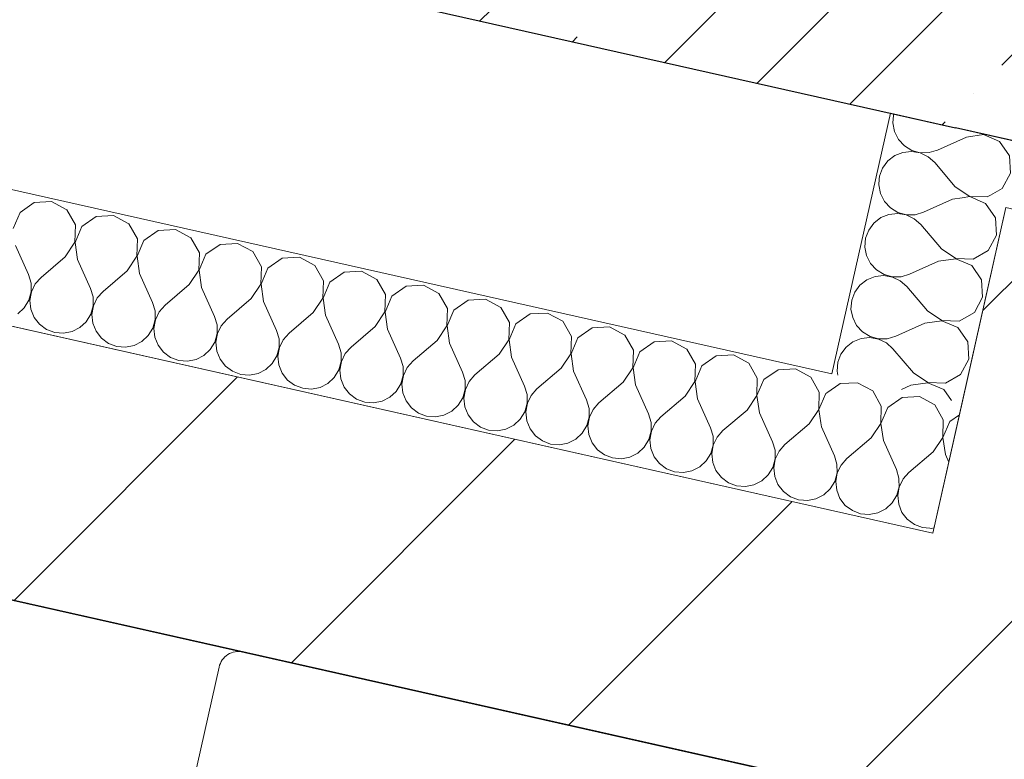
# Model space of a CAD drawing. Header units: millimetres. Extents: x -7213913 to -6999406, y 6129472 to 6470382.
# Tile 176 of 256: x -7192228 to -7191490, y 6174529 to 6175083. Entities that reach past the tile are written whole.
import ezdxf

# ---------------------------------------------------------------- set-up
doc = ezdxf.new("R2010")
doc.units = ezdxf.units.MM
doc.header["$MEASUREMENT"] = 0
for name, color, linetype, lineweight in [('0_Ном._пера__1', 7, 'Continuous', 0), ('S - квартира_помещение.АР_Ном._пера__101', 252, 'Continuous', 0), ('АР-Мебель_Сантехника.АР_Ном._пера__101', 252, 'Continuous', 0), ('АР-Стены_внешние_.АР_Ном._пера__1', 7, 'Continuous', 0), ('АР-Стены_внутренние_пилоны.АР_Ном._пера__1', 7, 'Continuous', 30), ('АР-Стены_Перегородки_межквартирные_200.АР_Ном._пера__1', 7, 'Continuous', 30), ('АР-Чертеж-Размеры.АР_Ном._пера__1', 7, 'Continuous', 0)]:
    doc.layers.add(name, color=color, linetype=linetype, lineweight=lineweight)
for name, color, linetype in [('S - квартира_помещение.АР', 7, 'Continuous'), ('АР-Мебель_Сантехника.АР', 7, 'Continuous'), ('АР-Стены_внутренние_пилоны.АР', 7, 'Continuous'), ('АР-Стены_Перегородки_межквартирные_200.АР', 7, 'Continuous'), ('АР-Чертеж-Размеры.АР', 7, 'Continuous')]:
    doc.layers.add(name, color=color, linetype=linetype)
doc.styles.add('РЎР“Р•РќР•Р\xa0Р\x98Р\xa0_РЎРўР\x98Р›Р¬_3', font='GOST_Common.ttf')
doc.dimstyles.new('СГЕНЕРИР_СТИЛЬ__5', dxfattribs={"dimtxt": 200, "dimasz": 142.5, "dimexe": 0.18, "dimexo": 0.0625, "dimgap": 0, "dimtad": 1, "dimdec": 0, "dimzin": 0, "dimdsep": 46, "dimtxsty": 'РЎР“Р•РќР•Р\xa0Р\x98Р\xa0_РЎРўР\x98Р›Р¬_3', "dimblk": 'ARROWHEAD_6', "dimblk1": 'ARROWHEAD_6', "dimblk2": 'ARROWHEAD_6', "dimcen": 0.09, "dimse1": 1, "dimse2": 1, "dimclrd": 7, "dimclre": 7, "dimclrt": 7, "dimazin": 0, "dimtfac": 1, "dimtdec": 4, "dimtmove": 0, "dimatfit": 3, "dimfxl": 1, "dimtolj": 1, "dimtzin": 0, "dimarcsym": 0})
pattern_1 = [(45, (-6566190.34, 6562677.8), (-84.852814, 84.852814), []), (45, (-6566232.77, 6562720.22), (-84.852814, 84.852814), [90, -30, 0, -30])]
pattern_2 = [(45, (-6566190.34, 6562677.8), (-127.279217, 127.279217), [])]

# ---------------------------------------------------------------- blocks, each defined once
blk = doc.blocks.new('Умывальник 23[71]_10', base_point=(-7191782.44, 6174547.09))
at = {"layer": 'АР-Мебель_Сантехника.АР_Ном._пера__101', "color": 252, "linetype": 'Continuous', "lineweight": 0, "flags": 128}
blk.add_lwpolyline([(-7191504.36, 6174484.68), (-7192060.52, 6174609.51, 0.414214), (-7192078.44, 6174598.16), (-7192203.27, 6174042, 0.414214), (-7192191.92, 6174024.08), (-7191635.76, 6173899.24, 0.414214), (-7191617.84, 6173910.6), (-7191493.01, 6174466.76, 0.414214)], format="xyb", close=True, dxfattribs=at)
blk = doc.blocks.new('Стена_8_10', base_point=(-7191377.14, 6175096.67))
at = {"layer": 'АР-Стены_внутренние_пилоны.АР', "linetype": 'Continuous', "lineweight": 0, "true_color": 0x000000}
h = blk.add_hatch(dxfattribs=at)
h.set_pattern_fill('ЖЕЛЕЗОБЕТОН__PROJECT__000A', color=18, style=0, pattern_type=2)
h.set_pattern_definition(pattern_1)
h.paths.add_polyline_path([(-7191526.49, 6175002.1), (-7191282.57, 6174947.31), (-7191278.51, 6174965.38), (-7191471.7, 6175246.02)])
at = {"layer": 'АР-Стены_внутренние_пилоны.АР_Ном._пера__1', "color": 7, "linetype": 'Continuous', "lineweight": 30, "flags": 128}
blk.add_lwpolyline([(-7191282.57, 6174947.31), (-7191526.49, 6175002.1)], dxfattribs=at)
blk = doc.blocks.new('Стена_10_10', base_point=(-7193465.12, 6175565.61))
at = {"layer": 'АР-Стены_внутренние_пилоны.АР', "linetype": 'Continuous', "lineweight": 0, "true_color": 0x000000}
h = blk.add_hatch(dxfattribs=at)
h.set_pattern_fill('ЖЕЛЕЗОБЕТОН__PROJECT__000A', color=18, style=0, pattern_type=2)
h.set_pattern_definition(pattern_1)
h.paths.add_polyline_path([(-7191471.7, 6175246.02), (-7193315.77, 6175660.18), (-7193370.55, 6175416.26), (-7191526.49, 6175002.1)])
at = {"layer": 'АР-Стены_внутренние_пилоны.АР_Ном._пера__1', "color": 7, "linetype": 'Continuous', "lineweight": 30, "flags": 128}
blk.add_lwpolyline([(-7193614.48, 6175471.04), (-7191526.49, 6175002.1)], dxfattribs=at)
blk = doc.blocks.new('Стена_198_10', base_point=(-7193336.24, 6174998.62))
at = {"layer": 'АР-Стены_Перегородки_межквартирные_200.АР', "linetype": 'Continuous', "lineweight": 0, "true_color": 0x000000}
h = blk.add_hatch(dxfattribs=at)
h.set_pattern_fill('БЛОКИ_БЕТОННЫЕ_ЭФФЕКТИВН_28', color=18, style=0, pattern_type=2)
h.set_pattern_definition(pattern_2)
h.paths.add_polyline_path([(-7193260.58, 6174879.14), (-7186020.2, 6173252.99), (-7185976.38, 6173448.13), (-7193216.75, 6175074.28)])
at = {"layer": 'АР-Стены_Перегородки_межквартирные_200.АР_Ном._пера__1', "color": 7, "linetype": 'Continuous', "lineweight": 15, "flags": 128}
for points in [[(-7191543.44, 6174698.46), (-7193216.75, 6175074.28)], [(-7193260.58, 6174879.14), (-7186104.13, 6173271.84)]]:
    blk.add_lwpolyline(points, dxfattribs=at)
blk = doc.blocks.new('Стена_199_10', base_point=(-7191467.78, 6174578.98))
at = {"layer": 'АР-Стены_Перегородки_межквартирные_200.АР', "linetype": 'Continuous', "lineweight": 0, "true_color": 0x000000}
h = blk.add_hatch(dxfattribs=at)
h.set_pattern_fill('БЛОКИ_БЕТОННЫЕ_ЭФФЕКТИВН_28', color=18, style=0, pattern_type=2)
h.set_pattern_definition(pattern_2)
h.paths.add_polyline_path([(-7191488.66, 6174942.35), (-7191543.44, 6174698.46), (-7191348.3, 6174654.63), (-7191293.52, 6174898.53)])
h = blk.add_hatch(dxfattribs=at)
h.set_pattern_fill('ШТУКАТУРКА__ГИПС_01_000A', color=18, style=0, pattern_type=2)
h.set_pattern_definition([(45, (-6566190.34, 6563027.8), (-111.369318, 111.369318), [0, -105, 0, -157.5]), (110, (-6565840.34, 6563027.8), (148.001588, 53.868173), [0, -77, 0, -133])])
h.paths.add_polyline_path([(-7191293.52, 6174898.53), (-7191348.3, 6174654.63), (-7191328.78, 6174650.25), (-7191274.01, 6174894.14)])
at = {"layer": 'АР-Стены_Перегородки_межквартирные_200.АР_Ном._пера__1', "color": 7, "linetype": 'Continuous', "lineweight": 0}
for p, q in [((-7191488.66, 6174942.35), (-7191293.52, 6174898.53)), ((-7191293.52, 6174898.53), (-7191274.01, 6174894.14))]:
    blk.add_line(p, q, dxfattribs=at)
at = {"layer": 'АР-Стены_Перегородки_межквартирные_200.АР_Ном._пера__1', "color": 7, "linetype": 'Continuous', "lineweight": 15}
blk.add_line((-7191348.3, 6174654.63), (-7191293.52, 6174898.53), dxfattribs=at)
at = {"layer": 'АР-Стены_Перегородки_межквартирные_200.АР_Ном._пера__1', "color": 7, "linetype": 'Continuous', "lineweight": 15, "flags": 128}
blk.add_lwpolyline([(-7191488.66, 6174942.35), (-7191543.44, 6174698.46)], dxfattribs=at)
at = {"layer": 'АР-Стены_Перегородки_межквартирные_200.АР_Ном._пера__1', "color": 7, "linetype": 'Continuous', "lineweight": 0, "flags": 128}
for points in [[(-7191328.78, 6174650.25), (-7191274.01, 6174894.14)], [(-7191328.78, 6174650.25), (-7191348.3, 6174654.63)]]:
    blk.add_lwpolyline(points, dxfattribs=at)
blk = doc.blocks.new('*X824', base_point=(-6566190.34, 6562677.79))
at = {"layer": '0_Ном._пера__1', "color": 7, "linetype": 'Continuous', "lineweight": 0}
for p, q in [((-7191600.01, 6174811.2), (-7191613, 6174810.47)), ((-7191588.57, 6174804.99), (-7191600.01, 6174811.2)), ((-7191613, 6174810.47), (-7191613.95, 6174809.8)), ((-7191582.11, 6174793.69), (-7191588.57, 6174804.99)), ((-7191566.54, 6174800.04), (-7191577.21, 6174792.59)), ((-7191553.55, 6174800.76), (-7191566.54, 6174800.04)), ((-7191542.11, 6174794.55), (-7191553.55, 6174800.76)), ((-7191582.56, 6174780.68), (-7191582.11, 6174793.69)), ((-7191577.21, 6174792.59), (-7191582.37, 6174780.64)), ((-7191535.65, 6174783.26), (-7191542.11, 6174794.55)), ((-7191536.09, 6174770.25), (-7191535.65, 6174783.26)), ((-7191530.75, 6174782.15), (-7191535.91, 6174770.21)), ((-7191523.51, 6174787.21), (-7191530.75, 6174782.15)), ((-7191589.2, 6174770.71), (-7191582.56, 6174780.68)), ((-7191582.37, 6174780.64), (-7191580.48, 6174767.77)), ((-7191580.48, 6174767.77), (-7191570.71, 6174746.05)), ((-7191543.31, 6174759.42), (-7191536.09, 6174770.25)), ((-7191535.91, 6174770.21), (-7191534.02, 6174757.33)), ((-7191543.31, 6174759.42), (-7191561.42, 6174743.97)), ((-7191534.02, 6174757.33), (-7191531.48, 6174751.7)), ((-7191568.87, 6174739.75), (-7191570.71, 6174746.05)), ((-7191568.86, 6174738.59), (-7191568.87, 6174739.75)), ((-7191565.78, 6174739.05), (-7191567.24, 6174736.03)), ((-7191561.42, 6174743.97), (-7191565.78, 6174739.05)), ((-7191545.81, 6174702.18), (-7191544.64, 6174702.08)), ((-7191544.64, 6174702.08), (-7191542.53, 6174702.5))]:
    blk.add_line(p, q, dxfattribs=at)
blk = doc.blocks.new('*X825', base_point=(-6566190.34, 6562677.79))
at = {"layer": '0_Ном._пера__1', "color": 7, "linetype": 'Continuous', "lineweight": 0}
for p, q in [((-7191613.95, 6174809.8), (-7191622.22, 6174804.04)), ((-7191627.37, 6174781.11), (-7191626.94, 6174778.2)), ((-7191626.94, 6174778.2), (-7191617.17, 6174756.49)), ((-7191589.77, 6174769.86), (-7191607.88, 6174754.4)), ((-7191589.77, 6174769.86), (-7191589.2, 6174770.71)), ((-7191615.33, 6174750.18), (-7191617.17, 6174756.49)), ((-7191607.88, 6174754.4), (-7191612.24, 6174749.49)), ((-7191615.28, 6174743.61), (-7191615.33, 6174750.18)), ((-7191612.24, 6174749.49), (-7191615.1, 6174743.57)), ((-7191620.45, 6174731.67), (-7191617.03, 6174737.28)), ((-7191617.03, 6174737.28), (-7191615.28, 6174743.61)), ((-7191615.1, 6174743.57), (-7191616.22, 6174737.1)), ((-7191616.22, 6174737.1), (-7191615.54, 6174730.57)), ((-7191568.82, 6174733.18), (-7191568.86, 6174738.59)), ((-7191625.26, 6174727.2), (-7191620.45, 6174731.67)), ((-7191615.54, 6174730.57), (-7191613.1, 6174724.47)), ((-7191570.57, 6174726.85), (-7191568.82, 6174733.18)), ((-7191568.64, 6174733.14), (-7191569.76, 6174726.66)), ((-7191567.24, 6174736.03), (-7191568.64, 6174733.14)), ((-7191640.38, 6174723.18), (-7191637.56, 6174722.95)), ((-7191637.56, 6174722.95), (-7191631.12, 6174724.22)), ((-7191631.12, 6174724.22), (-7191625.26, 6174727.2)), ((-7191613.1, 6174724.47), (-7191609.08, 6174719.27)), ((-7191573.98, 6174721.23), (-7191570.57, 6174726.85)), ((-7191569.76, 6174726.66), (-7191569.08, 6174720.13)), ((-7191609.08, 6174719.27), (-7191603.8, 6174715.37)), ((-7191603.8, 6174715.37), (-7191597.65, 6174713.06)), ((-7191584.65, 6174713.78), (-7191578.8, 6174716.77)), ((-7191578.8, 6174716.77), (-7191573.98, 6174721.23)), ((-7191569.08, 6174720.13), (-7191566.63, 6174714.03)), ((-7191597.65, 6174713.06), (-7191591.1, 6174712.52)), ((-7191591.1, 6174712.52), (-7191584.65, 6174713.78)), ((-7191566.63, 6174714.03), (-7191562.62, 6174708.84)), ((-7191562.62, 6174708.84), (-7191557.33, 6174704.93)), ((-7191557.33, 6174704.93), (-7191551.18, 6174702.62)), ((-7191551.18, 6174702.62), (-7191545.81, 6174702.18))]:
    blk.add_line(p, q, dxfattribs=at)
blk = doc.blocks.new('*X826', base_point=(-6566190.34, 6562677.79))
at = {"layer": '0_Ном._пера__1', "color": 7, "linetype": 'Continuous', "lineweight": 0}
for p, q in [((-7192217, 6174946.13), (-7192227.67, 6174938.68)), ((-7192204.01, 6174946.85), (-7192217, 6174946.13)), ((-7192192.57, 6174940.64), (-7192204.01, 6174946.85)), ((-7192227.67, 6174938.68), (-7192232.83, 6174926.73)), ((-7192186.11, 6174929.34), (-7192192.57, 6174940.64)), ((-7192157.55, 6174936.42), (-7192170.54, 6174935.69)), ((-7192146.11, 6174930.21), (-7192157.55, 6174936.42)), ((-7192186.56, 6174916.34), (-7192186.11, 6174929.34)), ((-7192170.54, 6174935.69), (-7192181.21, 6174928.24)), ((-7192139.65, 6174918.91), (-7192146.11, 6174930.21)), ((-7192181.21, 6174928.24), (-7192186.37, 6174916.3)), ((-7192124.08, 6174925.26), (-7192134.75, 6174917.81)), ((-7192111.09, 6174925.98), (-7192124.08, 6174925.26)), ((-7192099.65, 6174919.77), (-7192111.09, 6174925.98)), ((-7192193.77, 6174905.51), (-7192186.56, 6174916.34)), ((-7192186.37, 6174916.3), (-7192184.48, 6174903.42)), ((-7192140.1, 6174905.9), (-7192139.65, 6174918.91)), ((-7192134.75, 6174917.81), (-7192139.91, 6174905.86)), ((-7192093.19, 6174908.47), (-7192099.65, 6174919.77)), ((-7192077.62, 6174914.82), (-7192088.29, 6174907.37)), ((-7192064.62, 6174915.55), (-7192077.62, 6174914.82)), ((-7192053.19, 6174909.34), (-7192064.62, 6174915.55)), ((-7192230.94, 6174913.86), (-7192221.18, 6174892.14)), ((-7192093.63, 6174895.47), (-7192093.19, 6174908.47)), ((-7192088.29, 6174907.37), (-7192093.45, 6174895.43)), ((-7192046.73, 6174898.04), (-7192053.19, 6174909.34)), ((-7192193.77, 6174905.51), (-7192211.88, 6174890.06)), ((-7192184.48, 6174903.42), (-7192174.71, 6174881.71)), ((-7192147.31, 6174895.07), (-7192140.1, 6174905.9)), ((-7192139.91, 6174905.86), (-7192138.02, 6174892.99)), ((-7192031.15, 6174904.39), (-7192041.82, 6174896.94)), ((-7192018.16, 6174905.11), (-7192031.15, 6174904.39)), ((-7192006.73, 6174898.9), (-7192018.16, 6174905.11)), ((-7192219.33, 6174885.84), (-7192221.18, 6174892.14)), ((-7192147.31, 6174895.07), (-7192165.42, 6174879.62)), ((-7192138.02, 6174892.99), (-7192128.25, 6174871.27)), ((-7192100.85, 6174884.64), (-7192093.63, 6174895.47)), ((-7192093.45, 6174895.43), (-7192091.56, 6174882.55)), ((-7192047.17, 6174885.03), (-7192046.73, 6174898.04)), ((-7192041.82, 6174896.94), (-7192046.98, 6174884.99)), ((-7192000.27, 6174887.6), (-7192006.73, 6174898.9)), ((-7191984.69, 6174893.95), (-7191995.36, 6174886.5)), ((-7191971.7, 6174894.68), (-7191984.69, 6174893.95)), ((-7191960.27, 6174888.47), (-7191971.7, 6174894.68)), ((-7192219.29, 6174879.27), (-7192219.33, 6174885.84)), ((-7192216.25, 6174885.14), (-7192219.1, 6174879.23)), ((-7192211.88, 6174890.06), (-7192216.25, 6174885.14)), ((-7192100.85, 6174884.64), (-7192118.96, 6174869.19)), ((-7192054.39, 6174874.2), (-7192047.17, 6174885.03)), ((-7192046.98, 6174884.99), (-7192045.09, 6174872.12)), ((-7192000.71, 6174874.6), (-7192000.27, 6174887.6)), ((-7191995.36, 6174886.5), (-7192000.52, 6174874.56)), ((-7191953.81, 6174877.17), (-7191960.27, 6174888.47)), ((-7192221.03, 6174872.94), (-7192219.29, 6174879.27)), ((-7192219.1, 6174879.23), (-7192220.23, 6174872.75)), ((-7192172.87, 6174875.4), (-7192174.71, 6174881.71)), ((-7192165.42, 6174879.62), (-7192169.78, 6174874.71)), ((-7192091.56, 6174882.55), (-7192081.79, 6174860.84)), ((-7191954.25, 6174864.16), (-7191953.81, 6174877.17)), ((-7191938.23, 6174883.52), (-7191948.9, 6174876.07)), ((-7191925.24, 6174884.24), (-7191938.23, 6174883.52)), ((-7191913.8, 6174878.03), (-7191925.24, 6174884.24)), ((-7191907.34, 6174866.73), (-7191913.8, 6174878.03)), ((-7192224.45, 6174867.32), (-7192221.03, 6174872.94)), ((-7192220.23, 6174872.75), (-7192219.54, 6174866.22)), ((-7192172.82, 6174868.83), (-7192172.87, 6174875.4)), ((-7192169.78, 6174874.71), (-7192172.64, 6174868.79)), ((-7192126.41, 6174864.97), (-7192128.25, 6174871.27)), ((-7192054.39, 6174874.2), (-7192072.5, 6174858.75)), ((-7192045.09, 6174872.12), (-7192035.33, 6174850.4)), ((-7192007.92, 6174863.77), (-7192000.71, 6174874.6)), ((-7192000.52, 6174874.56), (-7191998.63, 6174861.68)), ((-7191948.9, 6174876.07), (-7191954.06, 6174864.12)), ((-7191891.77, 6174873.08), (-7191902.44, 6174865.63)), ((-7191878.78, 6174873.81), (-7191891.77, 6174873.08)), ((-7191867.34, 6174867.6), (-7191878.78, 6174873.81)), ((-7192229.26, 6174862.85), (-7192224.45, 6174867.32)), ((-7192219.54, 6174866.22), (-7192217.1, 6174860.12)), ((-7192177.98, 6174856.89), (-7192174.57, 6174862.5)), ((-7192174.57, 6174862.5), (-7192172.82, 6174868.83)), ((-7192172.64, 6174868.79), (-7192173.76, 6174862.32)), ((-7192173.76, 6174862.32), (-7192173.08, 6174855.79)), ((-7192126.36, 6174858.4), (-7192126.41, 6174864.97)), ((-7192123.32, 6174864.27), (-7192126.17, 6174858.36)), ((-7192118.96, 6174869.19), (-7192123.32, 6174864.27)), ((-7192007.92, 6174863.77), (-7192026.04, 6174848.32)), ((-7191961.46, 6174853.33), (-7191954.25, 6174864.16)), ((-7191954.06, 6174864.12), (-7191952.17, 6174851.25)), ((-7191907.79, 6174853.73), (-7191907.34, 6174866.73)), ((-7191902.44, 6174865.63), (-7191907.6, 6174853.69)), ((-7191860.88, 6174856.3), (-7191867.34, 6174867.6)), ((-7191845.31, 6174862.65), (-7191855.98, 6174855.2)), ((-7191832.32, 6174863.37), (-7191845.31, 6174862.65)), ((-7191820.88, 6174857.16), (-7191832.32, 6174863.37)), ((-7192217.1, 6174860.12), (-7192213.08, 6174854.92)), ((-7192213.08, 6174854.92), (-7192207.8, 6174851.02)), ((-7192182.8, 6174852.42), (-7192177.98, 6174856.89)), ((-7192173.08, 6174855.79), (-7192170.64, 6174849.69)), ((-7192128.11, 6174852.07), (-7192126.36, 6174858.4)), ((-7192126.17, 6174858.36), (-7192127.3, 6174851.88)), ((-7192079.95, 6174854.53), (-7192081.79, 6174860.84)), ((-7192072.5, 6174858.75), (-7192076.86, 6174853.84)), ((-7191998.63, 6174861.68), (-7191988.87, 6174839.97)), ((-7191861.33, 6174843.29), (-7191860.88, 6174856.3)), ((-7191855.98, 6174855.2), (-7191861.14, 6174843.25)), ((-7191814.42, 6174845.86), (-7191820.88, 6174857.16)), ((-7192207.8, 6174851.02), (-7192201.65, 6174848.71)), ((-7192201.65, 6174848.71), (-7192195.1, 6174848.17)), ((-7192195.1, 6174848.17), (-7192188.65, 6174849.44)), ((-7192188.65, 6174849.44), (-7192182.8, 6174852.42)), ((-7192170.64, 6174849.69), (-7192166.62, 6174844.49)), ((-7192131.52, 6174846.45), (-7192128.11, 6174852.07)), ((-7192127.3, 6174851.88), (-7192126.62, 6174845.35)), ((-7192081.65, 6174841.63), (-7192079.9, 6174847.96)), ((-7192079.71, 6174847.92), (-7192080.84, 6174841.45)), ((-7192079.9, 6174847.96), (-7192079.95, 6174854.53)), ((-7192076.86, 6174853.84), (-7192079.71, 6174847.92)), ((-7192033.49, 6174844.1), (-7192035.33, 6174850.4)), ((-7192026.04, 6174848.32), (-7192030.4, 6174843.4)), ((-7191961.46, 6174853.33), (-7191979.58, 6174837.88)), ((-7191952.17, 6174851.25), (-7191942.41, 6174829.53)), ((-7191915, 6174842.9), (-7191907.79, 6174853.73)), ((-7191907.6, 6174853.69), (-7191905.71, 6174840.81)), ((-7191798.85, 6174852.21), (-7191809.52, 6174844.76)), ((-7191785.85, 6174852.94), (-7191798.85, 6174852.21)), ((-7191774.42, 6174846.73), (-7191785.85, 6174852.94)), ((-7192166.62, 6174844.49), (-7192161.34, 6174840.59)), ((-7192161.34, 6174840.59), (-7192155.19, 6174838.28)), ((-7192142.19, 6174839), (-7192136.34, 6174841.98)), ((-7192136.34, 6174841.98), (-7192131.52, 6174846.45)), ((-7192126.62, 6174845.35), (-7192124.17, 6174839.25)), ((-7192085.06, 6174836.02), (-7192081.65, 6174841.63)), ((-7192080.84, 6174841.45), (-7192080.16, 6174834.92)), ((-7192033.44, 6174837.53), (-7192033.49, 6174844.1)), ((-7192030.4, 6174843.4), (-7192033.25, 6174837.49)), ((-7191915, 6174842.9), (-7191933.11, 6174827.45)), ((-7191905.71, 6174840.81), (-7191895.94, 6174819.1)), ((-7191868.54, 6174832.46), (-7191861.33, 6174843.29)), ((-7191861.14, 6174843.25), (-7191859.25, 6174830.38)), ((-7191814.86, 6174832.86), (-7191814.42, 6174845.86)), ((-7191809.52, 6174844.76), (-7191814.68, 6174832.82)), ((-7191767.96, 6174835.43), (-7191774.42, 6174846.73)), ((-7191752.38, 6174841.78), (-7191763.05, 6174834.33)), ((-7191739.39, 6174842.5), (-7191752.38, 6174841.78)), ((-7191727.96, 6174836.29), (-7191739.39, 6174842.5)), ((-7192155.19, 6174838.28), (-7192148.64, 6174837.74)), ((-7192148.64, 6174837.74), (-7192142.19, 6174839)), ((-7192124.17, 6174839.25), (-7192120.16, 6174834.05)), ((-7192120.16, 6174834.05), (-7192114.87, 6174830.15)), ((-7192089.88, 6174831.55), (-7192085.06, 6174836.02)), ((-7192080.16, 6174834.92), (-7192077.71, 6174828.82)), ((-7192035.19, 6174831.2), (-7192033.44, 6174837.53)), ((-7192033.25, 6174837.49), (-7192034.38, 6174831.01)), ((-7191987.03, 6174833.66), (-7191988.87, 6174839.97)), ((-7191986.98, 6174827.09), (-7191987.03, 6174833.66)), ((-7191983.94, 6174832.97), (-7191986.79, 6174827.05)), ((-7191979.58, 6174837.88), (-7191983.94, 6174832.97)), ((-7191822.08, 6174822.03), (-7191814.86, 6174832.86)), ((-7191814.68, 6174832.82), (-7191812.79, 6174819.94)), ((-7191768.4, 6174822.42), (-7191767.96, 6174835.43)), ((-7191763.05, 6174834.33), (-7191768.21, 6174822.38)), ((-7191721.5, 6174824.99), (-7191727.96, 6174836.29)), ((-7192114.87, 6174830.15), (-7192108.72, 6174827.84)), ((-7192108.72, 6174827.84), (-7192102.18, 6174827.3)), ((-7192102.18, 6174827.3), (-7192095.73, 6174828.57)), ((-7192095.73, 6174828.57), (-7192089.88, 6174831.55)), ((-7192077.71, 6174828.82), (-7192073.7, 6174823.62)), ((-7192043.42, 6174821.11), (-7192038.6, 6174825.58)), ((-7192038.6, 6174825.58), (-7192035.19, 6174831.2)), ((-7192034.38, 6174831.01), (-7192033.69, 6174824.48)), ((-7191988.73, 6174820.76), (-7191986.98, 6174827.09)), ((-7191986.79, 6174827.05), (-7191987.92, 6174820.58)), ((-7191940.56, 6174823.23), (-7191942.41, 6174829.53)), ((-7191933.11, 6174827.45), (-7191937.48, 6174822.53)), ((-7191868.54, 6174832.46), (-7191886.65, 6174817.01)), ((-7191859.25, 6174830.38), (-7191849.48, 6174808.66)), ((-7191705.92, 6174831.34), (-7191716.59, 6174823.89)), ((-7191692.93, 6174832.07), (-7191705.92, 6174831.34)), ((-7191681.5, 6174825.86), (-7191692.93, 6174832.07)), ((-7191675.04, 6174814.56), (-7191681.5, 6174825.86)), ((-7192073.7, 6174823.62), (-7192068.41, 6174819.72)), ((-7192068.41, 6174819.72), (-7192062.26, 6174817.41)), ((-7192055.72, 6174816.87), (-7192049.27, 6174818.13)), ((-7192049.27, 6174818.13), (-7192043.42, 6174821.11)), ((-7192033.69, 6174824.48), (-7192031.25, 6174818.38)), ((-7192031.25, 6174818.38), (-7192027.23, 6174813.18)), ((-7191992.14, 6174815.15), (-7191988.73, 6174820.76)), ((-7191987.92, 6174820.58), (-7191987.23, 6174814.05)), ((-7191940.52, 6174816.66), (-7191940.56, 6174823.23)), ((-7191937.48, 6174822.53), (-7191940.33, 6174816.62)), ((-7191894.1, 6174812.79), (-7191895.94, 6174819.1)), ((-7191822.08, 6174822.03), (-7191840.19, 6174806.58)), ((-7191812.79, 6174819.94), (-7191803.02, 6174798.23)), ((-7191775.62, 6174811.59), (-7191768.4, 6174822.42)), ((-7191768.21, 6174822.38), (-7191766.32, 6174809.51)), ((-7191721.94, 6174811.99), (-7191721.5, 6174824.99)), ((-7191716.59, 6174823.89), (-7191721.75, 6174811.95)), ((-7191659.46, 6174820.91), (-7191670.13, 6174813.46)), ((-7191646.47, 6174821.63), (-7191659.46, 6174820.91)), ((-7191635.03, 6174815.42), (-7191646.47, 6174821.63)), ((-7192062.26, 6174817.41), (-7192055.72, 6174816.87)), ((-7192027.23, 6174813.18), (-7192021.95, 6174809.28)), ((-7192002.81, 6174807.7), (-7191996.95, 6174810.68)), ((-7191996.95, 6174810.68), (-7191992.14, 6174815.15)), ((-7191987.23, 6174814.05), (-7191984.79, 6174807.95)), ((-7191942.26, 6174810.33), (-7191940.52, 6174816.66)), ((-7191940.33, 6174816.62), (-7191941.46, 6174810.14)), ((-7191894.05, 6174806.22), (-7191894.1, 6174812.79)), ((-7191891.01, 6174812.1), (-7191893.87, 6174806.18)), ((-7191886.65, 6174817.01), (-7191891.01, 6174812.1)), ((-7191775.62, 6174811.59), (-7191793.73, 6174796.14)), ((-7191729.16, 6174801.16), (-7191721.94, 6174811.99)), ((-7191721.75, 6174811.95), (-7191719.86, 6174799.07)), ((-7191675.48, 6174801.55), (-7191675.04, 6174814.56)), ((-7191670.13, 6174813.46), (-7191675.29, 6174801.51)), ((-7191628.57, 6174804.13), (-7191635.03, 6174815.42)), ((-7192021.95, 6174809.28), (-7192015.8, 6174806.97)), ((-7192015.8, 6174806.97), (-7192009.25, 6174806.43)), ((-7192009.25, 6174806.43), (-7192002.81, 6174807.7)), ((-7191984.79, 6174807.95), (-7191980.77, 6174802.75)), ((-7191950.49, 6174800.24), (-7191945.68, 6174804.71)), ((-7191945.68, 6174804.71), (-7191942.26, 6174810.33)), ((-7191941.46, 6174810.14), (-7191940.77, 6174803.61)), ((-7191940.77, 6174803.61), (-7191938.33, 6174797.51)), ((-7191895.8, 6174799.89), (-7191894.05, 6174806.22)), ((-7191893.87, 6174806.18), (-7191894.99, 6174799.71)), ((-7191847.64, 6174802.36), (-7191849.48, 6174808.66)), ((-7191840.19, 6174806.58), (-7191844.55, 6174801.66)), ((-7191766.32, 6174809.51), (-7191756.56, 6174787.79)), ((-7191629.02, 6174791.12), (-7191628.57, 6174804.13)), ((-7191622.22, 6174804.04), (-7191623.67, 6174803.02)), ((-7191980.77, 6174802.75), (-7191975.49, 6174798.85)), ((-7191975.49, 6174798.85), (-7191969.34, 6174796.54)), ((-7191969.34, 6174796.54), (-7191962.79, 6174796)), ((-7191962.79, 6174796), (-7191956.35, 6174797.26)), ((-7191956.35, 6174797.26), (-7191950.49, 6174800.24)), ((-7191938.33, 6174797.51), (-7191934.31, 6174792.31)), ((-7191899.21, 6174794.28), (-7191895.8, 6174799.89)), ((-7191894.99, 6174799.71), (-7191894.31, 6174793.18)), ((-7191847.59, 6174795.79), (-7191847.64, 6174802.36)), ((-7191844.55, 6174801.66), (-7191847.41, 6174795.75)), ((-7191801.18, 6174791.92), (-7191803.02, 6174798.23)), ((-7191793.73, 6174796.14), (-7191798.09, 6174791.23)), ((-7191729.16, 6174801.16), (-7191747.27, 6174785.71)), ((-7191719.86, 6174799.07), (-7191710.1, 6174777.36)), ((-7191682.69, 6174790.73), (-7191675.48, 6174801.55)), ((-7191675.29, 6174801.51), (-7191673.4, 6174788.64)), ((-7191623.67, 6174803.02), (-7191628.83, 6174791.08)), ((-7191934.31, 6174792.31), (-7191929.03, 6174788.41)), ((-7191909.89, 6174786.83), (-7191904.03, 6174789.81)), ((-7191904.03, 6174789.81), (-7191899.21, 6174794.28)), ((-7191894.31, 6174793.18), (-7191891.87, 6174787.08)), ((-7191852.75, 6174783.84), (-7191849.34, 6174789.46)), ((-7191849.34, 6174789.46), (-7191847.59, 6174795.79)), ((-7191847.41, 6174795.75), (-7191848.53, 6174789.27)), ((-7191848.53, 6174789.27), (-7191847.85, 6174782.74)), ((-7191801.13, 6174785.35), (-7191801.18, 6174791.92)), ((-7191798.09, 6174791.23), (-7191800.94, 6174785.31)), ((-7191682.69, 6174790.73), (-7191700.81, 6174775.27)), ((-7191673.4, 6174788.64), (-7191663.64, 6174766.92)), ((-7191636.23, 6174780.29), (-7191629.02, 6174791.12)), ((-7191628.83, 6174791.08), (-7191627.37, 6174781.11)), ((-7191929.03, 6174788.41), (-7191922.88, 6174786.1)), ((-7191922.88, 6174786.1), (-7191916.33, 6174785.56)), ((-7191916.33, 6174785.56), (-7191909.89, 6174786.83)), ((-7191891.87, 6174787.08), (-7191887.85, 6174781.88)), ((-7191887.85, 6174781.88), (-7191882.57, 6174777.98)), ((-7191857.57, 6174779.37), (-7191852.75, 6174783.84)), ((-7191847.85, 6174782.74), (-7191845.4, 6174776.64)), ((-7191802.88, 6174779.02), (-7191801.13, 6174785.35)), ((-7191800.94, 6174785.31), (-7191802.07, 6174778.84)), ((-7191754.72, 6174781.49), (-7191756.56, 6174787.79)), ((-7191754.67, 6174774.92), (-7191754.72, 6174781.49)), ((-7191747.27, 6174785.71), (-7191751.63, 6174780.79)), ((-7191882.57, 6174777.98), (-7191876.42, 6174775.67)), ((-7191876.42, 6174775.67), (-7191869.87, 6174775.13)), ((-7191869.87, 6174775.13), (-7191863.42, 6174776.39)), ((-7191863.42, 6174776.39), (-7191857.57, 6174779.37)), ((-7191845.4, 6174776.64), (-7191841.39, 6174771.44)), ((-7191806.29, 6174773.41), (-7191802.88, 6174779.02)), ((-7191802.07, 6174778.84), (-7191801.39, 6174772.31)), ((-7191756.42, 6174768.59), (-7191754.67, 6174774.92)), ((-7191754.48, 6174774.88), (-7191755.61, 6174768.4)), ((-7191751.63, 6174780.79), (-7191754.48, 6174774.88)), ((-7191708.26, 6174771.05), (-7191710.1, 6174777.36)), ((-7191700.81, 6174775.27), (-7191705.17, 6174770.36)), ((-7191636.23, 6174780.29), (-7191654.34, 6174764.84)), ((-7191841.39, 6174771.44), (-7191836.1, 6174767.54)), ((-7191836.1, 6174767.54), (-7191829.95, 6174765.23)), ((-7191816.96, 6174765.96), (-7191811.11, 6174768.94)), ((-7191811.11, 6174768.94), (-7191806.29, 6174773.41)), ((-7191801.39, 6174772.31), (-7191798.94, 6174766.21)), ((-7191759.83, 6174762.97), (-7191756.42, 6174768.59)), ((-7191755.61, 6174768.4), (-7191754.92, 6174761.87)), ((-7191708.21, 6174764.48), (-7191708.26, 6174771.05)), ((-7191705.17, 6174770.36), (-7191708.02, 6174764.44)), ((-7191661.79, 6174760.62), (-7191663.64, 6174766.92)), ((-7191829.95, 6174765.23), (-7191823.41, 6174764.69)), ((-7191823.41, 6174764.69), (-7191816.96, 6174765.96)), ((-7191798.94, 6174766.21), (-7191794.93, 6174761.01)), ((-7191794.93, 6174761.01), (-7191789.64, 6174757.11)), ((-7191764.65, 6174758.51), (-7191759.83, 6174762.97)), ((-7191754.92, 6174761.87), (-7191752.48, 6174755.77)), ((-7191709.96, 6174758.15), (-7191708.21, 6174764.48)), ((-7191708.02, 6174764.44), (-7191709.15, 6174757.97)), ((-7191661.75, 6174754.05), (-7191661.79, 6174760.62)), ((-7191658.71, 6174759.92), (-7191661.56, 6174754.01)), ((-7191654.34, 6174764.84), (-7191658.71, 6174759.92)), ((-7191789.64, 6174757.11), (-7191783.49, 6174754.8)), ((-7191783.49, 6174754.8), (-7191776.95, 6174754.26)), ((-7191776.95, 6174754.26), (-7191770.5, 6174755.52)), ((-7191770.5, 6174755.52), (-7191764.65, 6174758.51)), ((-7191752.48, 6174755.77), (-7191748.46, 6174750.57)), ((-7191718.18, 6174748.07), (-7191713.37, 6174752.54)), ((-7191713.37, 6174752.54), (-7191709.96, 6174758.15)), ((-7191709.15, 6174757.97), (-7191708.46, 6174751.44)), ((-7191663.49, 6174747.72), (-7191661.75, 6174754.05)), ((-7191661.56, 6174754.01), (-7191662.69, 6174747.53)), ((-7191748.46, 6174750.57), (-7191743.18, 6174746.67)), ((-7191743.18, 6174746.67), (-7191737.03, 6174744.36)), ((-7191737.03, 6174744.36), (-7191730.48, 6174743.82)), ((-7191730.48, 6174743.82), (-7191724.04, 6174745.09)), ((-7191724.04, 6174745.09), (-7191718.18, 6174748.07)), ((-7191708.46, 6174751.44), (-7191706.02, 6174745.34)), ((-7191706.02, 6174745.34), (-7191702, 6174740.14)), ((-7191666.91, 6174742.1), (-7191663.49, 6174747.72)), ((-7191662.69, 6174747.53), (-7191662, 6174741)), ((-7191702, 6174740.14), (-7191696.72, 6174736.24)), ((-7191677.58, 6174734.65), (-7191671.72, 6174737.64)), ((-7191671.72, 6174737.64), (-7191666.91, 6174742.1)), ((-7191662, 6174741), (-7191659.56, 6174734.9)), ((-7191696.72, 6174736.24), (-7191690.57, 6174733.93)), ((-7191690.57, 6174733.93), (-7191684.02, 6174733.39)), ((-7191684.02, 6174733.39), (-7191677.58, 6174734.65)), ((-7191659.56, 6174734.9), (-7191655.54, 6174729.71)), ((-7191655.54, 6174729.71), (-7191650.26, 6174725.8)), ((-7191650.26, 6174725.8), (-7191644.11, 6174723.49)), ((-7191644.11, 6174723.49), (-7191640.38, 6174723.18))]:
    blk.add_line(p, q, dxfattribs=at)
blk = doc.blocks.new('Стена_396_10', base_point=(-7193097.28, 6175149.91))
at = {"layer": '0_Ном._пера__1', "color": 7, "linetype": 'Continuous', "lineweight": 0, "flags": 128}
for points in [[(-7191619.1, 6174817.93), (-7193097.28, 6175149.91)], [(-7193119.19, 6175052.34), (-7191543.44, 6174698.44)], [(-7191543.44, 6174698.44), (-7191521.53, 6174796.01)]]:
    blk.add_lwpolyline(points, dxfattribs=at)
at = {"color": 7, "lineweight": 0}
for name in ['*X826', '*X824', '*X825']:
    blk.add_blockref(name, (-6566190.34, 6562677.79), dxfattribs=at)
blk = doc.blocks.new('*X828', base_point=(-6566190.34, 6562677.79))
at = {"layer": '0_Ном._пера__1', "color": 7, "linetype": 'Continuous', "lineweight": 0}
for p, q in [((-7191573.01, 6175012.28), (-7191573.09, 6175011.27)), ((-7191572.92, 6175012.52), (-7191573.01, 6175012.28)), ((-7191518.3, 6174995.12), (-7191540.01, 6174985.35)), ((-7191505.42, 6174997.01), (-7191518.3, 6174995.12)), ((-7191505.74, 6174997.43), (-7191505.38, 6174997.19)), ((-7191493.48, 6174991.85), (-7191505.42, 6174997.01)), ((-7191505.38, 6174997.19), (-7191504.55, 6174997.17)), ((-7191486.03, 6174981.18), (-7191493.48, 6174991.85)), ((-7191540.99, 6174985.07), (-7191540.01, 6174985.35)), ((-7191485.3, 6174968.18), (-7191486.03, 6174981.18)), ((-7191491.51, 6174956.75), (-7191485.3, 6174968.18)), ((-7191500.21, 6174951.78), (-7191491.51, 6174956.75))]:
    blk.add_line(p, q, dxfattribs=at)
blk = doc.blocks.new('*X829', base_point=(-6566190.34, 6562677.79))
at = {"layer": '0_Ном._пера__1', "color": 7, "linetype": 'Continuous', "lineweight": 0}
for p, q in [((-7191583.62, 6174963.68), (-7191583.98, 6174959.28)), ((-7191583.98, 6174959.28), (-7191582.71, 6174952.83)), ((-7191582.71, 6174952.83), (-7191579.73, 6174946.98)), ((-7191579.73, 6174946.98), (-7191575.27, 6174942.16)), ((-7191528.73, 6174948.65), (-7191550.45, 6174938.89)), ((-7191521.47, 6174949.72), (-7191528.73, 6174948.65)), ((-7191503.91, 6174945.38), (-7191505.8, 6174946.2)), ((-7191496.46, 6174934.71), (-7191503.91, 6174945.38)), ((-7191576.37, 6174937.25), (-7191582.47, 6174934.81)), ((-7191569.83, 6174937.94), (-7191576.37, 6174937.25)), ((-7191575.27, 6174942.16), (-7191569.65, 6174938.75)), ((-7191563.36, 6174936.81), (-7191569.83, 6174937.94)), ((-7191569.65, 6174938.75), (-7191563.32, 6174937)), ((-7191557.44, 6174933.96), (-7191563.36, 6174936.81)), ((-7191563.32, 6174937), (-7191556.75, 6174937.05)), ((-7191556.75, 6174937.05), (-7191550.45, 6174938.89)), ((-7191587.66, 6174930.79), (-7191591.57, 6174925.51)), ((-7191582.47, 6174934.81), (-7191587.66, 6174930.79)), ((-7191552.53, 6174929.6), (-7191557.44, 6174933.96)), ((-7191537.08, 6174911.48), (-7191552.53, 6174929.6)), ((-7191495.73, 6174921.72), (-7191496.46, 6174934.71)), ((-7191591.57, 6174925.51), (-7191593.88, 6174919.36)), ((-7191501.95, 6174910.29), (-7191495.73, 6174921.72)), ((-7191593.88, 6174919.36), (-7191594.42, 6174912.81)), ((-7191594.42, 6174912.81), (-7191593.15, 6174906.37)), ((-7191537.08, 6174911.48), (-7191526.25, 6174904.27)), ((-7191513.24, 6174903.83), (-7191501.95, 6174910.29)), ((-7191593.15, 6174906.37), (-7191590.17, 6174900.51)), ((-7191590.17, 6174900.51), (-7191585.7, 6174895.7)), ((-7191539.17, 6174902.19), (-7191560.88, 6174892.43)), ((-7191526.29, 6174904.08), (-7191539.17, 6174902.19)), ((-7191514.34, 6174898.92), (-7191526.29, 6174904.08)), ((-7191526.25, 6174904.27), (-7191513.24, 6174903.83)), ((-7191585.7, 6174895.7), (-7191580.09, 6174892.29)), ((-7191580.09, 6174892.29), (-7191573.76, 6174890.54)), ((-7191567.19, 6174890.59), (-7191560.88, 6174892.43)), ((-7191506.9, 6174888.25), (-7191514.34, 6174898.92)), ((-7191592.9, 6174888.35), (-7191598.1, 6174884.33)), ((-7191586.8, 6174890.79), (-7191592.9, 6174888.35)), ((-7191580.27, 6174891.48), (-7191586.8, 6174890.79)), ((-7191573.8, 6174890.35), (-7191580.27, 6174891.48)), ((-7191567.88, 6174887.5), (-7191573.8, 6174890.35)), ((-7191573.76, 6174890.54), (-7191567.19, 6174890.59)), ((-7191562.97, 6174883.14), (-7191567.88, 6174887.5)), ((-7191506.17, 6174875.26), (-7191506.9, 6174888.25)), ((-7191602, 6174879.05), (-7191604.31, 6174872.9)), ((-7191598.1, 6174884.33), (-7191602, 6174879.05)), ((-7191547.51, 6174865.02), (-7191562.97, 6174883.14)), ((-7191604.31, 6174872.9), (-7191604.85, 6174866.35)), ((-7191512.38, 6174863.83), (-7191506.17, 6174875.26)), ((-7191604.85, 6174866.35), (-7191603.58, 6174859.91)), ((-7191547.51, 6174865.02), (-7191536.68, 6174857.81)), ((-7191523.68, 6174857.37), (-7191512.38, 6174863.83)), ((-7191603.58, 6174859.91), (-7191600.6, 6174854.05)), ((-7191549.6, 6174855.73), (-7191571.32, 6174845.97)), ((-7191536.73, 6174857.62), (-7191549.6, 6174855.73)), ((-7191524.78, 6174852.46), (-7191536.73, 6174857.62)), ((-7191536.68, 6174857.81), (-7191523.68, 6174857.37)), ((-7191600.6, 6174854.05), (-7191596.14, 6174849.24)), ((-7191596.14, 6174849.24), (-7191590.52, 6174845.82)), ((-7191517.33, 6174841.79), (-7191524.78, 6174852.46)), ((-7191603.34, 6174841.89), (-7191608.53, 6174837.87)), ((-7191597.24, 6174844.33), (-7191603.34, 6174841.89)), ((-7191590.7, 6174845.02), (-7191597.24, 6174844.33)), ((-7191584.23, 6174843.89), (-7191590.7, 6174845.02)), ((-7191590.52, 6174845.82), (-7191584.19, 6174844.08)), ((-7191578.31, 6174841.04), (-7191584.23, 6174843.89)), ((-7191584.19, 6174844.08), (-7191577.62, 6174844.12)), ((-7191573.4, 6174836.67), (-7191578.31, 6174841.04)), ((-7191577.62, 6174844.12), (-7191571.32, 6174845.97)), ((-7191516.6, 6174828.8), (-7191517.33, 6174841.79)), ((-7191608.53, 6174837.87), (-7191612.44, 6174832.59)), ((-7191557.95, 6174818.56), (-7191573.4, 6174836.67)), ((-7191614.75, 6174826.44), (-7191615.29, 6174819.89)), ((-7191612.44, 6174832.59), (-7191614.75, 6174826.44)), ((-7191522.82, 6174817.36), (-7191516.6, 6174828.8)), ((-7191615.29, 6174819.89), (-7191614.71, 6174816.94)), ((-7191557.95, 6174818.56), (-7191547.12, 6174811.35)), ((-7191547.16, 6174811.16), (-7191560.04, 6174809.27)), ((-7191535.21, 6174806), (-7191547.16, 6174811.16)), ((-7191547.12, 6174811.35), (-7191534.11, 6174810.9)), ((-7191534.11, 6174810.9), (-7191522.82, 6174817.36)), ((-7191560.04, 6174809.27), (-7191566.87, 6174806.2)), ((-7191529.49, 6174797.8), (-7191535.21, 6174806))]:
    blk.add_line(p, q, dxfattribs=at)
blk = doc.blocks.new('*X830', base_point=(-6566190.34, 6562677.79))
at = {"layer": '0_Ном._пера__1', "color": 7, "linetype": 'Continuous', "lineweight": 0}
for p, q in [((-7191573.09, 6175011.27), (-7191573.55, 6175005.74)), ((-7191573.55, 6175005.74), (-7191572.28, 6174999.29)), ((-7191572.28, 6174999.29), (-7191569.3, 6174993.44)), ((-7191569.3, 6174993.44), (-7191564.83, 6174988.62)), ((-7191564.83, 6174988.62), (-7191559.22, 6174985.21)), ((-7191572.03, 6174981.27), (-7191577.23, 6174977.26)), ((-7191565.93, 6174983.72), (-7191572.03, 6174981.27)), ((-7191559.4, 6174984.4), (-7191565.93, 6174983.72)), ((-7191552.93, 6174983.27), (-7191559.4, 6174984.4)), ((-7191559.22, 6174985.21), (-7191552.89, 6174983.46)), ((-7191547.01, 6174980.42), (-7191552.93, 6174983.27)), ((-7191552.89, 6174983.46), (-7191546.32, 6174983.51)), ((-7191542.1, 6174976.06), (-7191547.01, 6174980.42)), ((-7191546.32, 6174983.51), (-7191540.99, 6174985.07)), ((-7191577.23, 6174977.26), (-7191581.13, 6174971.97)), ((-7191526.64, 6174957.95), (-7191542.1, 6174976.06)), ((-7191583.44, 6174965.82), (-7191583.62, 6174963.68)), ((-7191581.13, 6174971.97), (-7191583.44, 6174965.82)), ((-7191526.64, 6174957.95), (-7191515.81, 6174950.73)), ((-7191502.81, 6174950.29), (-7191500.21, 6174951.78)), ((-7191515.86, 6174950.54), (-7191521.47, 6174949.72)), ((-7191505.8, 6174946.2), (-7191515.86, 6174950.54)), ((-7191515.81, 6174950.73), (-7191502.81, 6174950.29))]:
    blk.add_line(p, q, dxfattribs=at)
blk = doc.blocks.new('Стена_397_10', base_point=(-7191477.7, 6174991.14))
at = {"layer": '0_Ном._пера__1', "color": 7, "linetype": 'Continuous', "lineweight": 0, "flags": 128}
for points in [[(-7191575.27, 6175013.05), (-7191619.1, 6174817.93)], [(-7191521.53, 6174796.01), (-7191488.66, 6174942.35)]]:
    blk.add_lwpolyline(points, dxfattribs=at)
at = {"layer": 'АР-Стены_внешние_.АР_Ном._пера__1', "color": 7, "linetype": 'Continuous', "lineweight": 0, "flags": 128}
blk.add_lwpolyline([(-7191575.27, 6175013.05), (-7191477.7, 6174991.14)], dxfattribs=at)
at = {"color": 7, "lineweight": 0}
for name in ['*X830', '*X828', '*X829']:
    blk.add_blockref(name, (-6566190.34, 6562677.79), dxfattribs=at)
blk = doc.blocks.new('*D1096', base_point=(-6566190.34, 6562677.79))
at = {"layer": 'АР-Чертеж-Размеры.АР_Ном._пера__1', "color": 7, "linetype": 'Continuous', "lineweight": 0, "transparency": 16777216}
for p, q in [((-7192336.08, 6174786.8), (-7192360.73, 6174677.04)), ((-7192303.99, 6174587.43), (-7192417.47, 6174766.65)), ((-7192497.94, 6174707.85), (-7192223.52, 6174646.22)), ((-7192360.73, 6174677.04), (-7192858.21, 6172462.05)), ((-7192914.95, 6172551.66), (-7192801.46, 6172372.44)), ((-7192995.41, 6172492.86), (-7192721, 6172431.23)), ((-7192858.21, 6172462.05), (-7192882.86, 6172352.28))]:
    blk.add_line(p, q, dxfattribs=at)
at = {"layer": 'АР-Чертеж-Размеры.АР_Ном._пера__1', "color": 7, "lineweight": 0, "transparency": 16777216, "insert": (-7192718.17, 6173268.1), "char_height": 200, "attachment_point": 7, "rotation": 77.34172, "style": 'РЎР“Р•РќР•Р\xa0Р\x98Р\xa0_РЎРўР\x98Р›Р¬_3'}
blk.add_mtext('\\A1;{\\pql;\\fGOST Common|b0|i0|c204|p0;\\W1.000000;2\xa0270}', dxfattribs=at)
blk = doc.blocks.new('ARROWHEAD_6')
at = {"color": 0, "linetype": 'Continuous', "lineweight": 0}
for p, q in [((-0.5, -0.5), (0.5, 0.5)), ((0, 0), (-1, 0))]:
    blk.add_line(p, q, dxfattribs=at)
blk = doc.blocks.new('*D1097', base_point=(-6566190.34, 6562677.79))
at = {"layer": 'АР-Чертеж-Размеры.АР_Ном._пера__1', "color": 7, "linetype": 'Continuous', "lineweight": 0, "transparency": 16777216}
for p, q in [((-7193622.73, 6173266.68), (-7193684.36, 6172992.26)), ((-7193563.94, 6173186.21), (-7193743.16, 6173072.73)), ((-7193653.55, 6173129.47), (-7193763.31, 6173154.12)), ((-7191311.89, 6172603.55), (-7193653.55, 6173129.47)), ((-7191281.07, 6172740.75), (-7191342.7, 6172466.34)), ((-7191401.5, 6172546.81), (-7191222.28, 6172660.29)), ((-7191202.12, 6172578.89), (-7191311.89, 6172603.55))]:
    blk.add_line(p, q, dxfattribs=at)
at = {"layer": 'АР-Чертеж-Размеры.АР_Ном._пера__1', "color": 7, "lineweight": 0, "transparency": 16777216, "insert": (-7192794.01, 6172977.42), "char_height": 200, "attachment_point": 7, "rotation": 347.34172, "style": 'РЎР“Р•РќР•Р\xa0Р\x98Р\xa0_РЎРўР\x98Р›Р¬_3'}
blk.add_mtext('\\A1;{\\pql;\\fGOST Common|b0|i0|c204|p0;\\W1.000000;2\xa0400}', dxfattribs=at)
blk = doc.blocks.new('*D1098', base_point=(-6566190.34, 6562677.79))
at = {"layer": 'АР-Чертеж-Размеры.АР_Ном._пера__1', "color": 7, "linetype": 'Continuous', "lineweight": 0, "transparency": 16777216}
for p, q in [((-7193377.85, 6174357.02), (-7193316.22, 6174631.43)), ((-7193257.42, 6174550.97), (-7193436.64, 6174437.48)), ((-7193456.8, 6174518.88), (-7193347.03, 6174494.22)), ((-7193347.03, 6174494.22), (-7186190.58, 6172886.92)), ((-7186221.4, 6172749.72), (-7186159.77, 6173024.13)), ((-7186280.19, 6172830.18), (-7186100.97, 6172943.67)), ((-7186190.58, 6172886.92), (-7186080.82, 6172862.27))]:
    blk.add_line(p, q, dxfattribs=at)
at = {"layer": 'АР-Чертеж-Размеры.АР_Ном._пера__1', "color": 7, "lineweight": 0, "transparency": 16777216, "insert": (-7190070.25, 6173799.27), "char_height": 200, "attachment_point": 7, "rotation": 347.34172, "style": 'РЎР“Р•РќР•Р\xa0Р\x98Р\xa0_РЎРўР\x98Р›Р¬_3'}
blk.add_mtext('\\A1;{\\pql;\\fGOST Common|b0|i0|c204|p0;\\W1.000000;7\xa0335}', dxfattribs=at)

msp = doc.modelspace()

# ---------------------------------------------------------------- linework, layer by layer
at = {"layer": 'S - квартира_помещение.АР', "color": 254, "linetype": 'Continuous', "lineweight": 0, "true_color": 0xd8d8d8, "flags": 128}
msp.add_lwpolyline([(-7191575.17, 6171426.89), (-7190722.41, 6171235.37), (-7190722.63, 6171234.39), (-7186334.78, 6170248.9), (-7186314.01, 6170301.42), (-7186280.59, 6170774.66), (-7186280.57, 6170774.66), (-7186104.13, 6173271.83), (-7188699.21, 6173854.67), (-7193260.59, 6174879.12), (-7193758.06, 6172664.15), (-7191415.46, 6172138.01)], close=True, dxfattribs=at)
at = {"layer": 'S - квартира_помещение.АР_Ном._пера__101', "color": 252, "linetype": 'Continuous', "lineweight": 0, "flags": 128}
msp.add_lwpolyline([(-7191416.43, 6172138.23), (-7190919.07, 6174352.55), (-7193260.59, 6174879.12), (-7193758.66, 6172664.28)], close=True, dxfattribs=at)

# ---------------------------------------------------------------- block references
at = {"color": 7, "lineweight": 0}
for name, p in [('Стена_396_10', (-7193097.28, 6175149.91)), ('Стена_397_10', (-7191477.7, 6174991.14))]:
    msp.add_blockref(name, p, dxfattribs=at)
at = {"layer": 'АР-Мебель_Сантехника.АР', "color": 252, "linetype": 'Continuous', "lineweight": 0}
msp.add_blockref('Умывальник 23[71]_10', (-7191782.44, 6174547.09), dxfattribs=at)
at = {"layer": 'АР-Стены_внутренние_пилоны.АР', "color": 7, "lineweight": 0}
for name, p in [('Стена_8_10', (-7191377.14, 6175096.67)), ('Стена_10_10', (-7193465.12, 6175565.61))]:
    msp.add_blockref(name, p, dxfattribs=at)
at = {"layer": 'АР-Стены_Перегородки_межквартирные_200.АР', "color": 7, "lineweight": 0}
for name, p in [('Стена_198_10', (-7193336.24, 6174998.62)), ('Стена_199_10', (-7191467.78, 6174578.98))]:
    msp.add_blockref(name, p, dxfattribs=at)

# ---------------------------------------------------------------- dimensions: what is measured, and where the dimension line sits
at = {"layer": 'АР-Чертеж-Размеры.АР', "color": 7, "linetype": 'Continuous', "lineweight": 0}
for base, p1, p2, angle, picture, middle, turn in [((-7193653.55, 6173129.47), (-7190919.07, 6174352.55), (-7193260.58, 6174879.14), 167.34172, '*D1097', (-7192437.36, 6172999.81), 347.34172), ((-7186190.58, 6172886.92), (-7193260.58, 6174879.14), (-7186104.13, 6173271.84), 347.34172, '*D1098', (-7189713.59, 6173821.66), 347.34172), ((-7192858.21, 6172462.05), (-7193260.58, 6174879.14), (-7191416.43, 6172138.23), 257.34172, '*D1096', (-7192740.55, 6173624.76), 77.34172)]:
    dim = msp.add_linear_dim(base=base, p1=p1, p2=p2, angle=angle, dimstyle='СГЕНЕРИР_СТИЛЬ__5', dxfattribs=at)
    dim.commit()
    dim.dimension.update_dxf_attribs({"geometry": picture, "text_midpoint": middle, "dimtype": 160, "text_rotation": turn})

doc.saveas('drawing.dxf')
